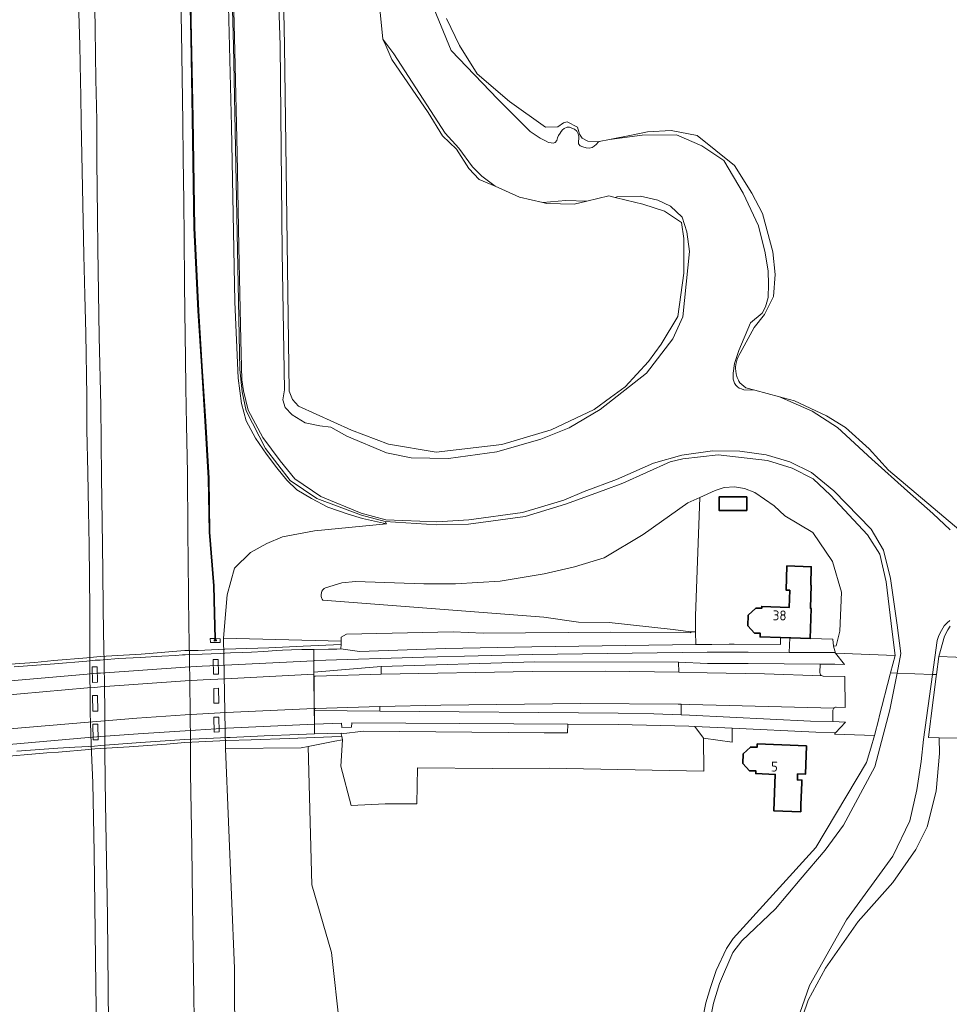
# Model space of a CAD drawing. Header units: metres. Extents: x 140853 to 145288, y 474558 to 480269.
# Tile 85 of 256: x 141107 to 141276, y 477326 to 477505. Entities that reach past the tile are written whole.
import ezdxf
from ezdxf.enums import TextEntityAlignment as Align

# ---------------------------------------------------------------- set-up
doc = ezdxf.new("R2010")
doc.units = ezdxf.units.M
doc.header["$MEASUREMENT"] = 0
for name, color, linetype, lineweight in [('B-WE-GR-BEPLANTING_CULTUUR_BOSPLANTSOEN-G', 90, 'GR-PLANTSOEN', 18), ('B-WE-GR-BOS_GEMENGD-G', 40, 'Continuous', 13), ('B-WE-GR-BOS_LOOF-G', 40, 'Continuous', 13), ('B-WE-GR-GRAS_KRUIDENRIJK-G', 80, 'Continuous', 18), ('B-WE-GR-GROENVOORZIENING-G', 80, 'Continuous', 18), ('B-WE-GW-WATERGANG_INSTEEK-G', 90, 'Continuous', 18), ('B-WE-IE-TERREINAFSCHEIDING_KUNSTMATIG_MUUR-G', 90, 'IE-TERREINAFSCHEIDING-KUNSTMATIG-DICHT', 18), ('B-WE-KW-KUNSTWERK_BRUG-G', 170, 'Continuous', 18), ('B-WE-KW-KUNSTWERK_GELUIDSWERING_SCHERM-G', 170, 'Continuous', 18), ('B-WE-OG-BEBOUWING-G', 7, 'Continuous', 35), ('B-WE-OG-BEBOUWING_HUISNUMMER-T18', 10, 'Continuous', 18), ('B-WE-OG-TERREIN_ERF-G', 7, 'Continuous', 18), ('B-WE-OG-TERREIN_ONBEGROEID-G', 7, 'Continuous', 18), ('B-WE-OG-WATER-G', 130, 'Continuous', 18), ('B-WE-VH-VERHARDING_ASFALT-G', 252, 'Continuous', 18), ('B-WE-VH-VERHARDING_BETON-G', 252, 'Continuous', 18), ('B-WE-VH-VERHARDING_GESLOTEN-G', 7, 'Continuous', 18), ('B-WE-VH-VERHARDING_OPEN-G', 252, 'Continuous', 18), ('B-WE-VH-VERHARDING_STRAATBAKSTEEN-G', 252, 'Continuous', 18), ('B-WE-VH-VERHARDING_TEGEL-G', 252, 'Continuous', 18)]:
    doc.layers.add(name, color=color, linetype=linetype, lineweight=lineweight)
doc.styles.add('NLCS-ISO', font='txt')
doc.linetypes.add('GR-PLANTSOEN', pattern='A,0,[179,NLCS.shx,S=2,R=0,X=0,Y=0],-4', length=4)
doc.linetypes.add('IE-TERREINAFSCHEIDING-KUNSTMATIG-DICHT', pattern='A,8,-1,[82,NLCS.shx,S=0.75,R=90,X=0,Y=0],-1', length=10)

msp = doc.modelspace()

# ---------------------------------------------------------------- linework, layer by layer
at = {"layer": 'B-WE-GR-BEPLANTING_CULTUUR_BOSPLANTSOEN-G', "ltscale": 0.2, "flags": 128}
for points in [[(141230.398, 477417.97), (141233.177, 477419.241), (141234.816, 477419.804), (141236.66, 477419.874), (141238.487, 477419.621), (141240.368, 477418.884), (141243.904, 477416.441), (141245.848, 477414.664), (141250.896, 477411.593), (141254.497, 477406.369), (141256.115, 477400.783), (141255.786, 477393.701), (141255.163, 477391.03), (141254.668, 477390.949), (141254.992, 477389.682), (141265.857, 477389.308), (141265.327, 477393.565), (141264.196, 477402.656), (141263.065, 477407.665), (141260.816, 477411.16), (141254.09, 477418.399), (141250.973, 477421.324), (141247.178, 477423.317), (141242.705, 477424.709), (141233.733, 477425.683), (141227.324, 477425), (141225.015, 477424.436), (141216.395, 477420.559), (141212.842, 477419.252), (141206.014, 477416.739), (141198.668, 477414.486), (141188.402, 477413.116), (141182.652, 477412.996), (141173.271, 477413.579), (141173.506, 477413.172), (141160.466, 477411.931), (141154.636, 477410.838), (141151.781, 477409.6), (141148.803, 477407.958), (141145.901, 477405.144), (141144.563, 477400.294), (141144.341, 477397.473), (141143.944, 477392.429), (141165.274, 477391.905), (141165.299, 477392.625), (141166.235, 477393.172), (141185.627, 477393.552), (141191.087, 477393.363), (141214.186, 477393.534), (141228.787, 477393.392), (141228.697, 477393.602), (141225.556, 477394.006), (141213.912, 477395.255), (141208.393, 477395.364), (141202.101, 477396.272), (141161.963, 477399.308), (141161.832, 477399.492), (141161.702, 477399.769), (141161.632, 477400.067), (141161.625, 477400.373), (141161.682, 477400.674), (141161.8, 477400.957), (141161.974, 477401.209), (141162.197, 477401.419), (141162.458, 477401.579), (141165.404, 477402.477), (141167.856, 477402.699), (141180.276, 477402.282), (141186.037, 477402.313), (141194.146, 477402.797), (141202.122, 477404.123), (141207.67, 477405.393), (141213.045, 477407.002), (141220.076, 477411.266), (141228.213, 477416.971), (141230.398, 477417.97)], [(141230.398, 477417.97), (141228.213, 477416.971), (141220.076, 477411.266), (141213.045, 477407.002), (141207.67, 477405.393), (141202.122, 477404.123), (141194.146, 477402.797), (141186.037, 477402.313), (141180.276, 477402.282), (141167.856, 477402.699), (141165.404, 477402.477), (141162.458, 477401.579), (141162.197, 477401.419), (141161.974, 477401.209), (141161.8, 477400.957), (141161.682, 477400.674), (141161.625, 477400.373), (141161.632, 477400.067), (141161.702, 477399.769), (141161.832, 477399.492), (141161.963, 477399.308), (141202.101, 477396.272), (141208.393, 477395.364), (141213.912, 477395.255), (141225.556, 477394.006), (141228.697, 477393.602), (141229.629, 477393.565), (141229.603, 477396.486), (141230.398, 477417.97)], [(141231.051, 477374.286), (141229.466, 477376.416), (141228.396, 477376.467), (141215.592, 477376.772), (141206.406, 477376.816), (141206.391, 477375.226), (141202.112, 477375.262), (141169.312, 477375.538), (141165.305, 477375.082), (141165.4, 477374.596), (141165.541, 477373.977), (141165.21, 477369.192), (141167.08, 477362.059), (141173.28, 477362.34), (141178.998, 477362.351), (141179.131, 477368.871), (141192.747, 477368.796), (141203.021, 477368.845), (141231.096, 477368.305), (141231.051, 477374.286)]]:
    msp.add_lwpolyline(points, close=True, dxfattribs=at)
at = {"layer": 'B-WE-GR-BOS_GEMENGD-G', "ltscale": 0.2, "flags": 128}
msp.add_lwpolyline([(141275.812, 477394.619), (141275.429, 477393.916), (141274.809, 477392.775), (141273.783, 477389.072), (141279.949, 477388.849)], dxfattribs=at)
at = {"layer": 'B-WE-GR-BOS_LOOF-G', "ltscale": 0.2, "flags": 128}
for points in [[(141154.423, 477527.52), (141154.985, 477500), (141155.867, 477437.255), (141156.423, 477435.735), (141157.543, 477434.568), (141167.183, 477430.177), (141173.889, 477427.629), (141182.501, 477426.193), (141194.469, 477427.577), (141203.403, 477430.274), (141211.214, 477433.949), (141214.187, 477436.142), (141216.815, 477438.08), (141221.104, 477442.649), (141223.357, 477445.783), (141226.386, 477450.809), (141227.508, 477458.66), (141227.504, 477464.989), (141227.085, 477467.892), (141223.954, 477469.931), (141220.031, 477471.234), (141217.039, 477471.956), (141215.036, 477472.44), (141213.867, 477472.722), (141209.873, 477471.739), (141207.601, 477471.18), (141202.631, 477471.34), (141201.899, 477471.511), (141197.648, 477472.501), (141193.211, 477474.453), (141190.361, 477475.707), (141188.476, 477477.703), (141186.199, 477481.189), (141183.673, 477483.643), (141181.074, 477487.828), (141174.471, 477497.466), (141173.374, 477500), (141173.374, 477500), (141172.859, 477501.143), (141172.23, 477507.25)], [(141184.387, 477504.931), (141186.766, 477500.012), (141189.998, 477494.854), (141195.849, 477489.866), (141202.349, 477485.168), (141204.641, 477485.252), (141205.618, 477485.975), (141206.307, 477486.136), (141208.199, 477485.175), (141208.532, 477483.92), (141209.044, 477483.181), (141210.085, 477482.623), (141211.826, 477482.516), (141212.098, 477482.571), (141213.988, 477482.951), (141217.979, 477483.754), (141220.912, 477484.344), (141225.162, 477484.561), (141229.892, 477483.68), (141236.695, 477478.245), (141239.846, 477473.202), (141241.795, 477469.536), (141243.659, 477462.571), (141244.098, 477458.444), (141243.767, 477454.425), (141242.154, 477451.201), (141240.259, 477448.808), (141237.7, 477444.152), (141237.453, 477443.732), (141237.345, 477443.513), (141237.163, 477443.062), (141237.026, 477442.594), (141236.936, 477442.115), (141236.893, 477441.63), (141236.889, 477441.386), (141236.918, 477440.9), (141236.995, 477440.419), (141237.118, 477439.948), (141237.197, 477439.717), (141237.389, 477439.269), (141237.501, 477439.053), (141237.662, 477438.781), (141238.739, 477437.885), (141240.391, 477437.438), (141244.833, 477436.237), (141247.56, 477435.5), (141253.406, 477432.77), (141256.841, 477430.685), (141261.121, 477426.822), (141264.649, 477422.918), (141277.805, 477411.88)], [(141278.503, 477374.297), (141273.866, 477374.356), (141273.92, 477371.502), (141273.321, 477364.675), (141271.664, 477358.201), (141269.612, 477354.093), (141265.458, 477348.098), (141259.115, 477340.986), (141253.237, 477332.515), (141250.088, 477326.695), (141247.175, 477318.161)]]:
    msp.add_lwpolyline(points, dxfattribs=at)
at = {"layer": 'B-WE-GR-GRAS_KRUIDENRIJK-G', "ltscale": 0.2, "flags": 128}
msp.add_lwpolyline([(141144.61, 477516.847), (141145.368, 477485.302), (141145.981, 477453.459), (141146.559, 477439.621), (141147.167, 477435.031), (141148.05, 477431.889), (141149.759, 477428.746), (141151.719, 477425.802), (141153.589, 477423.336), (141155.433, 477421.114), (141157.25, 477419.381), (141159.905, 477417.789), (141162.842, 477416.23), (141166.557, 477414.924), (141169.127, 477414.128), (141173.506, 477413.172), (141173.271, 477413.579), (141168.958, 477414.78), (141160.877, 477417.763), (141156.014, 477421.046), (141151.53, 477426.878), (141148.045, 477433.701), (141147.294, 477437.14), (141146.867, 477441.228), (141145.737, 477500), (141144.766, 477534.666)], dxfattribs=at)
for points in [[(141160.331, 477385.54), (141160.326, 477385.902), (141160.322, 477386.252), (141160.294, 477388.344), (141160.292, 477388.486), (141160.314, 477390.391), (141162.961, 477390.422), (141164.474, 477390.422), (141165.213, 477390.464), (141165.227, 477390.555), (141165.252, 477391.275), (141165.274, 477391.905), (141143.944, 477392.429), (141144.274, 477372.374), (141158.025, 477372.532), (141159.317, 477372.78), (141164.121, 477373.704), (141165.541, 477373.977), (141165.4, 477374.596), (141165.305, 477375.082), (141165.289, 477375.166), (141160.45, 477375.038), (141160.445, 477376.82), (141160.445, 477376.946), (141160.414, 477379.3), (141160.409, 477379.667), (141160.369, 477382.661), (141160.331, 477385.54)], [(141229.629, 477393.565), (141228.697, 477393.602), (141228.787, 477393.392), (141214.186, 477393.534), (141191.087, 477393.363), (141185.627, 477393.552), (141166.235, 477393.172), (141165.299, 477392.625), (141165.274, 477391.905), (141165.252, 477391.275), (141165.227, 477390.555), (141165.213, 477390.464), (141168.616, 477390), (141184.241, 477390.532), (141199.874, 477390.856), (141229.649, 477391.268), (141229.629, 477393.565)], [(141226.55, 477388.078), (141200.424, 477388.105), (141172.525, 477387.317), (141172.518, 477385.88), (141199.959, 477386.37), (141213.261, 477386.426), (141226.562, 477386.278), (141226.55, 477388.078)], [(141227.013, 477380.442), (141226.482, 477380.46), (141208.757, 477380.596), (141183.365, 477380.265), (141172.275, 477380.055), (141172.28, 477379.19), (141215.547, 477378.791), (141222.02, 477378.705), (141227.013, 477378.521), (141227.013, 477380.442)], [(141164.711, 477306.552), (141164.756, 477307.969), (141165.119, 477319.524), (141165.017, 477321.685), (141163.554, 477335.396), (141159.929, 477347.646), (141159.317, 477372.78), (141158.025, 477372.532), (141144.274, 477372.374), (141145.943, 477332.452), (141146.031, 477301.77), (141147.132, 477262.725), (141148.563, 477257.655), (141150.181, 477254.682), (141151.896, 477252.468), (141154.199, 477251.455), (141156.647, 477251.631), (141159.376, 477251.739), (141163.662, 477252.82), (141182.807, 477261.517), (141182.179, 477273.739), (141174.648, 477273.364), (141165.882, 477281.708), (141164.711, 477306.552)]]:
    msp.add_lwpolyline(points, close=True, dxfattribs=at)
at = {"layer": 'B-WE-GR-GROENVOORZIENING-G', "ltscale": 0.2, "flags": 128}
for points in [[(141135.95, 477520.55), (141136.27, 477502.42), (141136.42, 477494.28), (141136.51, 477486.11), (141136.574, 477479.534), (141136.69, 477471.67), (141136.77, 477465.147), (141136.84, 477456.91), (141136.91, 477451.673), (141137.03, 477443.28), (141137.09, 477437.9), (141137.21, 477431.1), (141137.359, 477422.454), (141137.45, 477411.91), (141137.594, 477400.519), (141137.651, 477394.345), (141137.7, 477392.18), (141137.813, 477384.464), (141137.93, 477373.28), (141137.95, 477367.86), (141138.17, 477354.418), (141138.37, 477339.6), (141138.54, 477327.34), (141138.64, 477319.56)], [(141137.79, 477517.504), (141138.114, 477501.468), (141138.396, 477486.825), (141138.696, 477466.92), (141139.434, 477451.863), (141140.073, 477441.834), (141140.709, 477431.822), (141141.311, 477421.497), (141141.465, 477411.68), (141142.241, 477401.954), (141142.372, 477396.892), (141142.489, 477392.342), (141143.305, 477392.322), (141143.294, 477391.645), (141141.582, 477391.655), (141141.496, 477392.366), (141142.339, 477392.346), (141142.222, 477396.889), (141142.091, 477401.946), (141141.316, 477411.66), (141141.162, 477421.481), (141140.559, 477431.813), (141139.923, 477441.824), (141139.285, 477451.854), (141138.546, 477466.915), (141138.246, 477486.823), (141137.964, 477501.465), (141137.64, 477517.501)], [(141146.031, 477301.77), (141145.943, 477332.452), (141144.274, 477372.374), (141143.944, 477392.429), (141144.341, 477397.473), (141144.563, 477400.294), (141145.901, 477405.144), (141148.803, 477407.958), (141151.781, 477409.6), (141154.636, 477410.838), (141160.466, 477411.931), (141173.506, 477413.172), (141169.127, 477414.128), (141166.557, 477414.924), (141162.842, 477416.23), (141159.905, 477417.789), (141157.25, 477419.381), (141155.433, 477421.114), (141153.589, 477423.336), (141151.719, 477425.802), (141149.759, 477428.746), (141148.05, 477431.889), (141147.167, 477435.031), (141146.559, 477439.621), (141145.981, 477453.459), (141145.368, 477485.302), (141144.61, 477516.847)], [(141123.06, 477322.32), (141122.85, 477341.97), (141122.53, 477358.85), (141122.43, 477366.49), (141122.39, 477372.24), (141122.37, 477379.86), (141122.3, 477383.19), (141122.24, 477388.24), (141122.2, 477390.36), (141122.16, 477393.81), (141122.099, 477397.725), (141122.02, 477404.6), (141121.872, 477413.663), (141121.801, 477421.586), (141121.642, 477434.674), (141121.37, 477447.138), (141121.13, 477463.19), (141121.06, 477468.96), (141120.95, 477479.027), (141120.898, 477486.399), (141120.78, 477491.45), (141120.76, 477493.8), (141120.65, 477502.97), (141120.458, 477514.459)], [(141117.62, 477507.91), (141117.81, 477500.04), (141117.96, 477493.48), (141118, 477490.944), (141118.089, 477486.122), (141118.342, 477474.262), (141118.591, 477461.935), (141118.774, 477454.664), (141118.9, 477447.74), (141119.08, 477436.36), (141119.14, 477430.27), (141119.31, 477422.5), (141119.401, 477415.584), (141119.518, 477409.296), (141119.68, 477397.613), (141119.67, 477393.74), (141119.68, 477392.78), (141119.67, 477391.84), (141119.63, 477391), (141119.63, 477389.54), (141119.64, 477388.27), (141119.65, 477386.28), (141119.69, 477381.74), (141119.73, 477378.79), (141119.752, 477377.102), (141119.87, 477373.16), (141119.959, 477371.688), (141120.173, 477366.146), (141120.42, 477353.5), (141120.55, 477343.97), (141120.734, 477329.366), (141121.012, 477313.499)]]:
    msp.add_lwpolyline(points, dxfattribs=at)
for points in [[(141120.986, 477387.243), (141121.028, 477384.416), (141120.125, 477384.399), (141120.083, 477387.227), (141120.986, 477387.243)], [(141142.07, 477388.544), (141142.973, 477388.56), (141143.024, 477385.882), (141142.121, 477385.866), (141142.07, 477388.544)], [(141121.086, 477379.163), (141120.184, 477379.157), (141120.154, 477382.013), (141121.056, 477382.02), (141121.086, 477379.163)], [(141142.15, 477383.32), (141143.042, 477383.327), (141143.074, 477380.66), (141142.171, 477380.644), (141142.15, 477383.32)], [(141121.159, 477373.99), (141120.256, 477373.973), (141120.216, 477376.831), (141121.118, 477376.847), (141121.159, 477373.99)], [(141142.189, 477378.088), (141143.092, 477378.105), (141143.132, 477375.407), (141142.229, 477375.391), (141142.189, 477378.088)]]:
    msp.add_lwpolyline(points, close=True, dxfattribs=at)
at = {"layer": 'B-WE-GW-WATERGANG_INSTEEK-G', "ltscale": 0.2, "flags": 128}
for points in [[(141144.766, 477534.666), (141145.737, 477500), (141146.867, 477441.228), (141147.294, 477437.14), (141148.045, 477433.701), (141151.53, 477426.878), (141156.014, 477421.046), (141160.877, 477417.763), (141168.958, 477414.78), (141173.271, 477413.579), (141182.652, 477412.996), (141188.402, 477413.116), (141198.668, 477414.486), (141206.014, 477416.739), (141212.842, 477419.252), (141216.395, 477420.559), (141225.015, 477424.436), (141227.324, 477425), (141233.733, 477425.683), (141242.705, 477424.709), (141247.178, 477423.317), (141250.973, 477421.324), (141254.09, 477418.399), (141260.816, 477411.16), (141263.065, 477407.665), (141264.196, 477402.656), (141265.327, 477393.565), (141265.857, 477389.308), (141265.032, 477386.125), (141265.032, 477386.125), (141266.199, 477386.084), (141266.906, 477389.668), (141266.188, 477394.766), (141264.984, 477403.29), (141263.727, 477408.427), (141261.505, 477412.196), (141254.71, 477419.185), (141250.645, 477422.53), (141246.756, 477424.454), (141242.411, 477425.706), (141237.645, 477426.391), (141232.691, 477426.457), (141227.128, 477425.639), (141221.957, 477424.225), (141215.269, 477421.208), (141209.424, 477419.029), (141205.674, 477417.48), (141198.221, 477415.265), (141188.445, 477413.893), (141182.637, 477413.522), (141173.386, 477413.938), (141168.938, 477415.092), (141161.569, 477418.169), (141156.87, 477421.367), (141154.222, 477424.602), (141151.05, 477428.846), (141148.41, 477433.825), (141147.575, 477437.344), (141147.235, 477439.306), (141147.051, 477446.528), (141146.679, 477463.438), (141146.39, 477480.477), (141145.975, 477498.994), (141145.504, 477518.679)], [(141153.293, 477527.147), (141154.209, 477500.06), (141154.595, 477462.512), (141154.994, 477437.516), (141154.684, 477435.698), (141155.109, 477434.317), (141156.369, 477432.98), (141158.768, 477431.537), (141161.406, 477430.99), (141163.381, 477430.758), (141166.323, 477429.09), (141173.528, 477426.078), (141177.983, 477425.184), (141184.784, 477425.025), (141193.565, 477426.275), (141201.501, 477428.542), (141206.683, 477430.612), (141212.324, 477433.962), (141220.714, 477440.504), (141225.467, 477446.764), (141227.315, 477450.76), (141228.494, 477462.605), (141228.046, 477466.17), (141227.214, 477468.857), (141225.062, 477470.819), (141222.786, 477471.917), (141219.63, 477472.667), (141215.339, 477472.517), (141215.036, 477472.44), (141217.039, 477471.956), (141220.031, 477471.234), (141223.954, 477469.931), (141227.085, 477467.892), (141227.504, 477464.989), (141227.508, 477458.66), (141226.386, 477450.809), (141223.357, 477445.783), (141221.104, 477442.649), (141216.815, 477438.08), (141214.187, 477436.142), (141211.214, 477433.949), (141203.403, 477430.274), (141194.469, 477427.577), (141182.501, 477426.193), (141173.889, 477427.629), (141167.183, 477430.177), (141157.543, 477434.568), (141156.423, 477435.735), (141155.867, 477437.255), (141154.985, 477500), (141154.423, 477527.52)], [(141181.184, 477509.036), (141185.251, 477499.133), (141193.721, 477490.29), (141199.563, 477484.387), (141201.428, 477483.22), (141201.743, 477482.979), (141202.121, 477482.805), (141202.484, 477482.63), (141202.928, 477482.424), (141203.404, 477482.332), (141203.797, 477482.289), (141204.123, 477482.392), (141204.412, 477482.739), (141204.536, 477483.264), (141204.759, 477483.677), (141205.014, 477484.105), (141205.239, 477484.42), (141205.448, 477484.684), (141205.739, 477484.934), (141206.324, 477485.171), (141206.733, 477485.161), (141207.16, 477485.036), (141207.638, 477484.83), (141208.036, 477484.443), (141208.304, 477483.956), (141208.442, 477483.484), (141208.431, 477483.091), (141208.34, 477482.616), (141208.363, 477482.141), (141208.662, 477481.802), (141209.156, 477481.646), (141209.731, 477481.442), (141210.304, 477481.384), (141210.826, 477481.473), (141211.232, 477481.725), (141211.619, 477482.123), (141211.941, 477482.471), (141212.098, 477482.571), (141211.826, 477482.516), (141210.085, 477482.623), (141209.044, 477483.181), (141208.532, 477483.92), (141208.199, 477485.175), (141206.307, 477486.136), (141205.618, 477485.975), (141204.641, 477485.252), (141202.349, 477485.168), (141195.849, 477489.866), (141189.998, 477494.854), (141186.766, 477500.012), (141184.387, 477504.931)], [(141277.805, 477411.88), (141264.649, 477422.918), (141261.121, 477426.822), (141256.841, 477430.685), (141253.406, 477432.77), (141247.56, 477435.5), (141244.833, 477436.237), (141244.833, 477436.237), (141250.795, 477433.623), (141255.36, 477430.683), (141261.61, 477424.917), (141268.118, 477419.112), (141272.662, 477415.032), (141275.861, 477412.117)], [(141275.777, 477395.613), (141275.307, 477395.237), (141274.771, 477394.651), (141274.252, 477393.805), (141273.81, 477392.942), (141273.449, 477392.018), (141272.605, 477385.861), (141273.365, 477385.835), (141273.783, 477389.072), (141274.809, 477392.775), (141275.429, 477393.916), (141275.812, 477394.619)], [(141231.668, 477320.076), (141232.892, 477326.159), (141233.985, 477329.739), (141236.402, 477335.38), (141238.03, 477337.504), (141244.101, 477343.31), (141248.617, 477348.603), (141253.148, 477353.95), (141256.482, 477358.489), (141262.155, 477369.087), (141264.883, 477379.412), (141266.199, 477386.084), (141265.032, 477386.125), (141264.974, 477385.9), (141262.962, 477378.14), (141262.878, 477377.814), (141262.083, 477374.749), (141261.419, 477372.444), (141260.673, 477369.859), (141251.443, 477354.431), (141236.444, 477337.911), (141235.218, 477336.099), (141233.336, 477332.092), (141232.34, 477329.008), (141231.455, 477326.265), (141230.307, 477320.369)], [(141247.175, 477318.161), (141250.088, 477326.695), (141253.237, 477332.515), (141259.115, 477340.986), (141265.458, 477348.098), (141269.612, 477354.093), (141271.664, 477358.201), (141273.321, 477364.675), (141273.92, 477371.502), (141273.866, 477374.356), (141271.885, 477374.381), (141272.273, 477377.386), (141272.336, 477377.87), (141273.321, 477385.499), (141273.365, 477385.835), (141272.605, 477385.861), (141270.988, 477374.062), (141270.548, 477370.062), (141269.816, 477364.922), (141268.498, 477359.299), (141265.455, 477352.856), (141256.991, 477341.291), (141250.328, 477329.405), (141246.355, 477318.114)]]:
    msp.add_lwpolyline(points, dxfattribs=at)
for points in [[(141174.471, 477497.466), (141181.074, 477487.828), (141183.673, 477483.643), (141186.199, 477481.189), (141188.476, 477477.703), (141190.361, 477475.707), (141193.211, 477474.453), (141190.81, 477476.313), (141189.095, 477478.008), (141186.635, 477481.38), (141184.149, 477484.09), (141174.827, 477498.484), (141172.859, 477501.143), (141173.374, 477500), (141174.471, 477497.466)], [(141213.988, 477482.951), (141219.926, 477483.727), (141226.185, 477483.82), (141230.761, 477481.808), (141234.725, 477479.166), (141238.246, 477473.197), (141241.046, 477467.251), (141242.278, 477462.377), (141242.8, 477459.048), (141242.834, 477456.66), (141242.82, 477454.239), (141242.337, 477452.547), (141241.682, 477451.425), (141239.598, 477449.661), (141237.445, 477444.625), (141236.693, 477442.306), (141236.449, 477440.541), (141236.462, 477439.948), (141236.47, 477439.457), (141236.592, 477439.084), (141236.696, 477438.726), (141236.946, 477438.337), (141237.213, 477438.03), (141237.559, 477437.838), (141237.97, 477437.664), (141238.381, 477437.523), (141240.391, 477437.438), (141238.739, 477437.885), (141237.662, 477438.781), (141237.501, 477439.053), (141237.389, 477439.269), (141237.197, 477439.717), (141237.118, 477439.948), (141236.995, 477440.419), (141236.918, 477440.9), (141236.889, 477441.386), (141236.893, 477441.63), (141236.936, 477442.115), (141237.026, 477442.594), (141237.163, 477443.062), (141237.345, 477443.513), (141237.453, 477443.732), (141237.7, 477444.152), (141240.259, 477448.808), (141242.154, 477451.201), (141243.767, 477454.425), (141244.098, 477458.444), (141243.659, 477462.571), (141241.795, 477469.536), (141239.846, 477473.202), (141236.695, 477478.245), (141229.892, 477483.68), (141225.162, 477484.561), (141220.912, 477484.344), (141217.979, 477483.754), (141213.988, 477482.951)], [(141209.873, 477471.739), (141206.088, 477471.89), (141201.899, 477471.511), (141202.631, 477471.34), (141207.601, 477471.18), (141209.873, 477471.739)]]:
    msp.add_lwpolyline(points, close=True, dxfattribs=at)
at = {"layer": 'B-WE-IE-TERREINAFSCHEIDING_KUNSTMATIG_MUUR-G', "ltscale": 0.2, "flags": 128}
msp.add_lwpolyline([(141142.489, 477392.342), (141142.372, 477396.892), (141142.241, 477401.954), (141141.465, 477411.68), (141141.311, 477421.497), (141140.709, 477431.822), (141140.073, 477441.834), (141139.434, 477451.863), (141138.696, 477466.92), (141138.396, 477486.825), (141138.114, 477501.468), (141137.79, 477517.504), (141137.346, 477534.745), (141136.956, 477550.786), (141136.146, 477566.708), (141135.282, 477582.678), (141133.9, 477598.713), (141132.362, 477614.604), (141130.942, 477628.283), (141130.798, 477628.221), (141132.213, 477614.589), (141133.751, 477598.7), (141135.133, 477582.668), (141135.996, 477566.7), (141136.806, 477550.78), (141137.195, 477534.742), (141137.64, 477517.501), (141137.964, 477501.465), (141138.246, 477486.823), (141138.546, 477466.915), (141139.285, 477451.854), (141139.923, 477441.824), (141140.559, 477431.813), (141141.162, 477421.481), (141141.316, 477411.66), (141142.091, 477401.946), (141142.222, 477396.889), (141142.339, 477392.346), (141142.344, 477392.151), (141142.347, 477392.024), (141142.497, 477392.027), (141142.494, 477392.148), (141142.489, 477392.342)], close=True, dxfattribs=at)
at = {"layer": 'B-WE-KW-KUNSTWERK_BRUG-G', "ltscale": 0.2, "flags": 128}
msp.add_lwpolyline([(141102.185, 477370.77), (141111.864, 477371.589), (141113.963, 477371.722), (141119.49, 477372.225), (141120.58, 477372.324), (141121.679, 477372.39), (141126.779, 477372.696), (141133.576, 477373.198), (141136.895, 477373.494), (141144.51, 477373.84), (141148.923, 477373.996), (141155.921, 477374.208), (141163.59, 477374.513), (141165.4, 477374.596), (141165.305, 477375.082), (141165.289, 477375.166), (141160.45, 477375.038), (141160.445, 477376.82), (141160.445, 477376.946), (141160.294, 477388.344), (141160.294, 477388.344), (141160.292, 477388.486), (141160.314, 477390.391), (141162.961, 477390.422), (141164.474, 477390.422), (141165.213, 477390.464), (141165.227, 477390.555), (141165.252, 477391.275), (141158.413, 477390.973), (141152.134, 477390.681), (141144.151, 477390.409), (141139.335, 477390.217), (141136.916, 477390.163), (141128.978, 477389.528), (141121.54, 477389.081), (141119.1, 477388.883), (141113.131, 477388.4), (141109.682, 477388.034), (141103.342, 477387.578)], dxfattribs=at)
for points in [[(141120.125, 477384.399), (141121.028, 477384.416), (141120.986, 477387.243), (141120.083, 477387.227), (141120.125, 477384.399)], [(141143.024, 477385.882), (141142.973, 477388.56), (141142.07, 477388.544), (141142.121, 477385.866), (141143.024, 477385.882)], [(141120.154, 477382.013), (141120.184, 477379.157), (141121.086, 477379.163), (141121.056, 477382.02), (141120.154, 477382.013)], [(141143.074, 477380.66), (141143.042, 477383.327), (141142.15, 477383.32), (141142.171, 477380.644), (141143.074, 477380.66)], [(141120.216, 477376.831), (141120.256, 477373.973), (141121.159, 477373.99), (141121.118, 477376.847), (141120.216, 477376.831)], [(141143.132, 477375.407), (141143.092, 477378.105), (141142.189, 477378.088), (141142.229, 477375.391), (141143.132, 477375.407)]]:
    msp.add_lwpolyline(points, close=True, dxfattribs=at)
at = {"layer": 'B-WE-KW-KUNSTWERK_GELUIDSWERING_SCHERM-G', "ltscale": 0.2, "flags": 128}
msp.add_lwpolyline([(141142.421, 477392.076), (141142.364, 477394.06), (141142.297, 477396.873), (141142.296, 477396.928), (141142.166, 477401.95), (141142.163, 477401.989), (141141.39, 477411.674), (141141.237, 477421.489), (141140.634, 477431.818), (141139.998, 477441.829), (141139.36, 477451.859), (141138.621, 477466.918), (141138.321, 477486.824), (141138.039, 477501.466), (141137.715, 477517.502)], dxfattribs=at)
at = {"layer": 'B-WE-OG-BEBOUWING-G', "ltscale": 0.2, "flags": 128}
for points in [[(141238.902, 477418.069), (141233.89, 477418.069), (141233.89, 477415.615), (141238.902, 477415.615), (141238.902, 477418.069)], [(141245.047, 477392.552), (141246.713, 477392.5), (141246.94, 477392.493), (141250.404, 477392.385), (141250.575, 477397.845), (141250.472, 477397.848), (141250.603, 477402.055), (141250.521, 477402.058), (141250.625, 477405.394), (141246.198, 477405.533), (141246.061, 477401.149), (141246.718, 477401.128), (141246.621, 477398.023), (141241.631, 477398.179), (141241.621, 477397.87), (141240.574, 477397.903), (141239.169, 477396.583), (141239.109, 477394.666), (141240.342, 477393.353), (141241.352, 477393.322), (141241.332, 477392.669), (141245.047, 477392.552)], [(141249.766, 477372.898), (141240.811, 477373.243), (141240.787, 477372.62), (141239.586, 477372.666), (141238.274, 477371.451), (141238.206, 477369.689), (141239.422, 477368.375), (141240.569, 477368.331), (141240.55, 477367.835), (141244.077, 477367.699), (141243.823, 477361.112), (141248.699, 477360.924), (141248.749, 477362.237), (141248.901, 477366.175), (141248.92, 477366.671), (141248.111, 477366.702), (141248.153, 477367.786), (141249.567, 477367.732), (141249.766, 477372.898)]]:
    msp.add_lwpolyline(points, close=True, dxfattribs=at)
at = {"layer": 'B-WE-OG-TERREIN_ERF-G', "ltscale": 0.2, "flags": 128}
for points in [[(141230.398, 477417.97), (141229.603, 477396.486), (141229.629, 477393.565), (141229.649, 477391.268), (141231.745, 477391.295), (141232.549, 477391.301), (141235.695, 477391.324), (141236.655, 477391.331), (141245.027, 477391.304), (141245.047, 477392.552), (141241.332, 477392.669), (141241.352, 477393.322), (141240.342, 477393.353), (141239.109, 477394.666), (141239.169, 477396.583), (141240.574, 477397.903), (141241.621, 477397.87), (141241.631, 477398.179), (141246.621, 477398.023), (141246.718, 477401.128), (141246.061, 477401.149), (141246.198, 477405.533), (141250.625, 477405.394), (141250.521, 477402.058), (141250.603, 477402.055), (141250.472, 477397.848), (141250.575, 477397.845), (141250.404, 477392.385), (141254.54, 477392.258), (141254.668, 477390.949), (141255.163, 477391.03), (141255.786, 477393.701), (141256.115, 477400.783), (141254.497, 477406.369), (141250.896, 477411.593), (141245.848, 477414.664), (141243.904, 477416.441), (141240.368, 477418.884), (141238.487, 477419.621), (141236.66, 477419.874), (141234.816, 477419.804), (141233.177, 477419.241), (141230.398, 477417.97)], [(141238.902, 477418.069), (141238.902, 477415.615), (141233.89, 477415.615), (141233.89, 477418.069), (141238.902, 477418.069)], [(141250.404, 477392.385), (141246.94, 477392.493), (141246.713, 477392.5), (141246.625, 477389.84), (141252.254, 477389.802), (141254.895, 477389.799), (141254.992, 477389.682), (141254.668, 477390.949), (141254.54, 477392.258), (141250.404, 477392.385)], [(141249.766, 477372.898), (141249.567, 477367.732), (141248.153, 477367.786), (141248.111, 477366.702), (141248.92, 477366.671), (141248.901, 477366.175), (141248.749, 477362.237), (141248.699, 477360.924), (141243.823, 477361.112), (141244.077, 477367.699), (141240.55, 477367.835), (141240.569, 477368.331), (141239.422, 477368.375), (141238.206, 477369.689), (141238.274, 477371.451), (141239.586, 477372.666), (141240.787, 477372.62), (141240.811, 477373.243), (141249.766, 477372.898)]]:
    msp.add_lwpolyline(points, close=True, dxfattribs=at)
msp.add_lwpolyline([(141230.307, 477320.369), (141231.455, 477326.265), (141232.34, 477329.008), (141233.336, 477332.092), (141235.218, 477336.099), (141236.444, 477337.911), (141251.443, 477354.431), (141260.673, 477369.859), (141261.419, 477372.444), (141262.083, 477374.749), (141254.817, 477375.022), (141255.025, 477375.244), (141255.025, 477375.244), (141251.446, 477375.365), (141236.233, 477376.092), (141236.243, 477373.535), (141231.051, 477374.286), (141231.096, 477368.305), (141203.021, 477368.845), (141192.747, 477368.796), (141179.131, 477368.871), (141178.998, 477362.351), (141173.28, 477362.34), (141167.08, 477362.059), (141165.21, 477369.192), (141165.541, 477373.977), (141164.121, 477373.704), (141159.317, 477372.78), (141159.929, 477347.646), (141163.554, 477335.396), (141165.017, 477321.685)], dxfattribs=at)
at = {"layer": 'B-WE-OG-TERREIN_ONBEGROEID-G', "ltscale": 0.2, "flags": 128}
msp.add_lwpolyline([(141264.974, 477385.9), (141265.032, 477386.125), (141265.857, 477389.308), (141254.992, 477389.682), (141256.653, 477387.673), (141254.891, 477387.719), (141252.232, 477387.722), (141252.193, 477386.174), (141252.193, 477386.174, 0.3525885), (141252.615, 477385.58), (141252.615, 477385.58), (141252.796, 477385.559), (141256.692, 477385.462), (141256.79, 477379.855), (141255.159, 477379.915), (141255.159, 477379.915, 0.204515), (141254.694, 477379.696), (141254.694, 477379.696), (141254.536, 477379.333), (141254.534, 477377.28), (141256.837, 477377.172), (141255.025, 477375.244), (141254.817, 477375.022), (141262.083, 477374.749), (141262.878, 477377.814), (141262.962, 477378.14), (141264.974, 477385.9)], format="xyb", close=True, dxfattribs=at)
msp.add_lwpolyline([(141277.929, 477384.935), (141277.931, 477386.718), (141278.071, 477386.849), (141278.265, 477387.024), (141279.949, 477388.849), (141273.783, 477389.072), (141273.365, 477385.835), (141273.321, 477385.499), (141272.336, 477377.87), (141272.273, 477377.386), (141271.885, 477374.381), (141273.866, 477374.356), (141278.503, 477374.297), (141279.561, 477374.284), (141279.485, 477374.489), (141278.679, 477375.225), (141277.446, 477376.351), (141277.685, 477376.684), (141277.662, 477379.084), (141277.929, 477384.935)], close=True, dxfattribs=at)
at = {"layer": 'B-WE-OG-WATER-G', "ltscale": 0.2, "flags": 128}
for points in [[(141172.23, 477507.25), (141172.859, 477501.143), (141172.859, 477501.143), (141174.827, 477498.484), (141184.149, 477484.09), (141186.635, 477481.38), (141189.095, 477478.008), (141190.81, 477476.313), (141193.211, 477474.453), (141197.648, 477472.501), (141201.899, 477471.511), (141206.088, 477471.89), (141209.873, 477471.739), (141213.867, 477472.722), (141215.036, 477472.44), (141215.339, 477472.517), (141219.63, 477472.667), (141222.786, 477471.917), (141225.062, 477470.819), (141227.214, 477468.857), (141228.046, 477466.17), (141228.494, 477462.605), (141227.315, 477450.76), (141225.467, 477446.764), (141220.714, 477440.504), (141212.324, 477433.962), (141206.683, 477430.612), (141201.501, 477428.542), (141193.565, 477426.275), (141184.784, 477425.025), (141177.983, 477425.184), (141173.528, 477426.078), (141166.323, 477429.09), (141163.381, 477430.758), (141161.406, 477430.99), (141158.768, 477431.537), (141156.369, 477432.98), (141155.109, 477434.317), (141154.684, 477435.698), (141154.994, 477437.516), (141154.595, 477462.512), (141154.209, 477500.06), (141153.293, 477527.147)], [(141145.504, 477518.679), (141145.975, 477498.994), (141146.39, 477480.477), (141146.679, 477463.438), (141147.051, 477446.528), (141147.235, 477439.306), (141147.575, 477437.344), (141148.41, 477433.825), (141151.05, 477428.846), (141154.222, 477424.602), (141156.87, 477421.367), (141161.569, 477418.169), (141168.938, 477415.092), (141173.386, 477413.938), (141182.637, 477413.522), (141188.445, 477413.893), (141198.221, 477415.265), (141205.674, 477417.48), (141209.424, 477419.029), (141215.269, 477421.208), (141221.957, 477424.225), (141227.128, 477425.639), (141232.691, 477426.457), (141237.645, 477426.391), (141242.411, 477425.706), (141246.756, 477424.454), (141250.645, 477422.53), (141254.71, 477419.185), (141261.505, 477412.196), (141263.727, 477408.427), (141264.984, 477403.29), (141266.188, 477394.766), (141266.906, 477389.668), (141266.199, 477386.084), (141272.605, 477385.861), (141273.449, 477392.018), (141273.81, 477392.942), (141274.252, 477393.805), (141274.771, 477394.651), (141275.307, 477395.237), (141275.777, 477395.613)], [(141275.861, 477412.117), (141272.662, 477415.032), (141268.118, 477419.112), (141261.61, 477424.917), (141255.36, 477430.683), (141250.795, 477433.623), (141244.833, 477436.237), (141240.391, 477437.438), (141238.381, 477437.523), (141237.97, 477437.664), (141237.559, 477437.838), (141237.213, 477438.03), (141236.946, 477438.337), (141236.696, 477438.726), (141236.592, 477439.084), (141236.47, 477439.457), (141236.462, 477439.948), (141236.449, 477440.541), (141236.693, 477442.306), (141237.445, 477444.625), (141239.598, 477449.661), (141241.682, 477451.425), (141242.337, 477452.547), (141242.82, 477454.239), (141242.834, 477456.66), (141242.8, 477459.048), (141242.278, 477462.377), (141241.046, 477467.251), (141238.246, 477473.197), (141234.725, 477479.166), (141230.761, 477481.808), (141226.185, 477483.82), (141219.926, 477483.727), (141213.988, 477482.951), (141212.098, 477482.571), (141211.941, 477482.471), (141211.619, 477482.123), (141211.232, 477481.725), (141210.826, 477481.473), (141210.304, 477481.384), (141209.731, 477481.442), (141209.156, 477481.646), (141208.662, 477481.802), (141208.363, 477482.141), (141208.34, 477482.616), (141208.431, 477483.091), (141208.442, 477483.484), (141208.304, 477483.956), (141208.036, 477484.443), (141207.638, 477484.83), (141207.16, 477485.036), (141206.733, 477485.161), (141206.324, 477485.171), (141205.739, 477484.934), (141205.448, 477484.684), (141205.239, 477484.42), (141205.014, 477484.105), (141204.759, 477483.677), (141204.536, 477483.264), (141204.412, 477482.739), (141204.123, 477482.392), (141203.797, 477482.289), (141203.404, 477482.332), (141202.928, 477482.424), (141202.484, 477482.63), (141202.121, 477482.805), (141201.743, 477482.979), (141201.428, 477483.22), (141199.563, 477484.387), (141193.721, 477490.29), (141185.251, 477499.133), (141181.184, 477509.036)], [(141246.355, 477318.114), (141250.328, 477329.405), (141256.991, 477341.291), (141265.455, 477352.856), (141268.498, 477359.299), (141269.816, 477364.922), (141270.548, 477370.062), (141270.988, 477374.062), (141272.605, 477385.861), (141266.199, 477386.084), (141264.883, 477379.412), (141262.155, 477369.087), (141256.482, 477358.489), (141253.148, 477353.95), (141248.617, 477348.603), (141244.101, 477343.31), (141238.03, 477337.504), (141236.402, 477335.38), (141233.985, 477329.739), (141232.892, 477326.159), (141231.668, 477320.076)]]:
    msp.add_lwpolyline(points, dxfattribs=at)
at = {"layer": 'B-WE-VH-VERHARDING_ASFALT-G', "ltscale": 0.2, "flags": 128}
for points in [[(141103.127, 477384.49), (141119.2, 477385.902), (141120.322, 477386.001), (141120.954, 477386.047), (141121.586, 477386.093), (141136.968, 477387.158), (141136.968, 477387.158), (141140.044, 477387.357), (141144.19, 477387.559), (141160.294, 477388.344), (141160.292, 477388.486), (141160.314, 477390.391), (141158.158, 477390.355), (141156.291, 477390.285), (141154.639, 477390.232), (141153.572, 477390.189), (141151.224, 477390.035), (141149.002, 477389.897), (141147.401, 477389.857), (141145.203, 477389.782), (141144.16, 477389.701), (141143.325, 477389.636), (141140.034, 477389.556), (141137.494, 477389.45), (141136.951, 477389.421), (141136.453, 477389.395), (141135.209, 477389.298), (141132.707, 477389.167), (141128.822, 477388.924), (141124.91, 477388.719), (141122.08, 477388.468), (141121.548, 477388.45), (141120.632, 477388.418), (141119.131, 477388.261), (141113.263, 477387.77), (141105.925, 477387.207)], [(141102.956, 477381.982), (141119.253, 477383.389), (141120.502, 477383.497), (141121.05, 477383.543), (141121.598, 477383.589), (141136.968, 477384.667), (141140.227, 477384.845), (141144.248, 477385.056), (141144.248, 477385.056), (141160.326, 477385.902), (141160.294, 477388.344), (141144.19, 477387.559), (141140.044, 477387.357), (141136.968, 477387.158), (141121.586, 477386.093), (141120.954, 477386.047), (141120.322, 477386.001), (141119.2, 477385.902), (141103.127, 477384.49)], [(141105.161, 477375.977), (141119.383, 477377.198), (141121.626, 477377.38), (141128.18, 477377.895), (141136.969, 477378.487), (141144.389, 477378.921), (141160.409, 477379.66), (141160.326, 477385.902), (141160.326, 477385.902), (141144.248, 477385.056), (141140.227, 477384.845), (141136.968, 477384.667), (141121.598, 477383.589), (141121.05, 477383.543), (141120.502, 477383.497), (141119.253, 477383.389), (141102.956, 477381.982)], [(141105.015, 477373.142), (141119.442, 477374.394), (141121.642, 477374.563), (141128.412, 477375.05), (141136.961, 477375.625), (141136.961, 477375.625), (141144.458, 477376.067), (141160.445, 477376.82), (141160.445, 477376.946), (141160.409, 477379.66), (141144.389, 477378.921), (141136.969, 477378.487), (141128.18, 477377.895), (141121.626, 477377.38), (141119.383, 477377.198), (141105.161, 477375.977)], [(141106.404, 477371.899), (141113.832, 477372.442), (141116.94, 477372.648), (141119.478, 477372.781), (141120.499, 477372.834), (141121.67, 477372.929), (141128.836, 477373.509), (141136.918, 477374.038), (141136.918, 477374.038), (141143.383, 477374.355), (141144.519, 477374.384), (141145.102, 477374.399), (141151.281, 477374.7), (141157.53, 477374.961), (141160.45, 477375.038), (141160.445, 477376.82), (141144.458, 477376.067), (141136.961, 477375.625), (141128.412, 477375.05), (141121.642, 477374.563), (141119.442, 477374.394), (141105.015, 477373.142)]]:
    msp.add_lwpolyline(points, dxfattribs=at)
msp.add_lwpolyline([(141255.159, 477379.915), (141256.79, 477379.855), (141256.692, 477385.462), (141252.796, 477385.559), (141252.615, 477385.58), (141242.162, 477385.926), (141231.706, 477386.167), (141226.562, 477386.278), (141213.261, 477386.426), (141199.959, 477386.37), (141172.518, 477385.88), (141160.594, 477385.558), (141160.331, 477385.54), (141160.369, 477382.661), (141160.409, 477379.667), (141160.681, 477379.684), (141172.275, 477380.055), (141183.365, 477380.265), (141208.757, 477380.596), (141226.482, 477380.46), (141227.013, 477380.442), (141228.563, 477380.389), (141254.694, 477379.696), (141254.694, 477379.696, -0.204515), (141255.159, 477379.915)], format="xyb", close=True, dxfattribs=at)
at = {"layer": 'B-WE-VH-VERHARDING_BETON-G', "ltscale": 0.2, "flags": 128}
for points in [[(141200.424, 477388.105), (141226.55, 477388.078), (141231.765, 477387.807), (141239.187, 477387.813), (141252.232, 477387.722), (141254.891, 477387.719), (141256.653, 477387.673), (141254.992, 477389.682), (141254.895, 477389.799), (141252.254, 477389.802), (141246.625, 477389.84), (141239.195, 477389.893), (141231.749, 477389.887), (141200.006, 477389.451), (141180.263, 477388.996), (141160.525, 477388.355), (141160.294, 477388.344), (141160.322, 477386.252), (141172.525, 477387.317), (141200.424, 477388.105)], [(141228.489, 477378.467), (141227.013, 477378.521), (141222.02, 477378.705), (141215.547, 477378.791), (141172.28, 477379.19), (141160.414, 477379.3), (141160.445, 477376.946), (141160.445, 477376.82), (141165.354, 477376.999), (141165.376, 477376.241), (141167.171, 477376.293), (141167.19, 477377.082), (141206.406, 477376.816), (141215.592, 477376.772), (141228.396, 477376.467), (141229.466, 477376.416), (141236.233, 477376.092), (141251.446, 477375.365), (141255.025, 477375.244), (141256.837, 477377.172), (141254.534, 477377.28), (141250.493, 477377.361), (141228.489, 477378.467)]]:
    msp.add_lwpolyline(points, close=True, dxfattribs=at)
at = {"layer": 'B-WE-VH-VERHARDING_GESLOTEN-G', "ltscale": 0.2, "flags": 128}
for points in [[(141138.64, 477319.56), (141138.54, 477327.34), (141138.37, 477339.6), (141138.17, 477354.418), (141137.95, 477367.86), (141137.93, 477373.28), (141137.813, 477384.464), (141137.7, 477392.18), (141137.651, 477394.345), (141137.594, 477400.519), (141137.45, 477411.91), (141137.359, 477422.454), (141137.21, 477431.1), (141137.09, 477437.9), (141137.03, 477443.28), (141136.91, 477451.673), (141136.84, 477456.91), (141136.77, 477465.147), (141136.69, 477471.67), (141136.574, 477479.534), (141136.51, 477486.11), (141136.42, 477494.28), (141136.27, 477502.42), (141135.95, 477520.55)], [(141120.458, 477514.459), (141120.65, 477502.97), (141120.76, 477493.8), (141120.78, 477491.45), (141120.898, 477486.399), (141120.95, 477479.027), (141121.06, 477468.96), (141121.13, 477463.19), (141121.37, 477447.138), (141121.642, 477434.674), (141121.801, 477421.586), (141121.872, 477413.663), (141122.02, 477404.6), (141122.099, 477397.725), (141122.16, 477393.81), (141122.2, 477390.36), (141122.24, 477388.24), (141122.3, 477383.19), (141122.37, 477379.86), (141122.39, 477372.24), (141122.43, 477366.49), (141122.53, 477358.85), (141122.85, 477341.97), (141123.06, 477322.32)], [(141121.012, 477313.499), (141120.734, 477329.366), (141120.55, 477343.97), (141120.42, 477353.5), (141120.173, 477366.146), (141119.959, 477371.688), (141119.87, 477373.16), (141119.752, 477377.102), (141119.73, 477378.79), (141119.69, 477381.74), (141119.65, 477386.28), (141119.64, 477388.27), (141119.63, 477389.54), (141119.63, 477391), (141119.67, 477391.84), (141119.68, 477392.78), (141119.67, 477393.74), (141119.68, 477397.613), (141119.518, 477409.296), (141119.401, 477415.584), (141119.31, 477422.5), (141119.14, 477430.27), (141119.08, 477436.36), (141118.9, 477447.74), (141118.774, 477454.664), (141118.591, 477461.935), (141118.342, 477474.262), (141118.089, 477486.122), (141118, 477490.944), (141117.96, 477493.48), (141117.81, 477500.04), (141117.62, 477507.91)], [(141105.925, 477387.207), (141113.263, 477387.77), (141119.131, 477388.261), (141119.131, 477388.261), (141120.632, 477388.418), (141121.548, 477388.45), (141122.08, 477388.468), (141124.91, 477388.719), (141128.822, 477388.924), (141132.707, 477389.167), (141135.209, 477389.298), (141136.453, 477389.395), (141136.951, 477389.421), (141137.494, 477389.45), (141140.034, 477389.556), (141143.325, 477389.636), (141144.16, 477389.701), (141145.203, 477389.782), (141147.401, 477389.857), (141149.002, 477389.897), (141151.224, 477390.035), (141153.572, 477390.189), (141154.639, 477390.232), (141156.291, 477390.285), (141158.158, 477390.355), (141160.314, 477390.391), (141162.961, 477390.422), (141164.474, 477390.422), (141165.213, 477390.464), (141165.227, 477390.555), (141165.252, 477391.275), (141158.413, 477390.973), (141152.134, 477390.681), (141144.151, 477390.409), (141139.335, 477390.217), (141136.916, 477390.163), (141128.978, 477389.528), (141121.54, 477389.081), (141119.1, 477388.883), (141113.131, 477388.4), (141109.682, 477388.034), (141103.342, 477387.578)], [(141102.185, 477370.77), (141111.864, 477371.589), (141113.963, 477371.722), (141119.49, 477372.225), (141120.58, 477372.324), (141121.679, 477372.39), (141126.779, 477372.696), (141133.576, 477373.198), (141136.895, 477373.494), (141136.895, 477373.494), (141144.51, 477373.84), (141148.923, 477373.996), (141155.921, 477374.208), (141163.59, 477374.513), (141165.4, 477374.596), (141165.305, 477375.082), (141165.289, 477375.166), (141160.45, 477375.038), (141157.53, 477374.961), (141151.281, 477374.7), (141145.102, 477374.399), (141144.519, 477374.384), (141143.383, 477374.355), (141136.918, 477374.038), (141128.836, 477373.509), (141121.67, 477372.929), (141120.499, 477372.834), (141119.478, 477372.781), (141116.94, 477372.648), (141113.832, 477372.442), (141106.404, 477371.899)]]:
    msp.add_lwpolyline(points, dxfattribs=at)
for points in [[(141142.489, 477392.342), (141142.494, 477392.148), (141142.639, 477392.146), (141142.651, 477391.936), (141142.227, 477391.914), (141142.217, 477392.153), (141142.344, 477392.151), (141142.339, 477392.346), (141141.496, 477392.366), (141141.582, 477391.655), (141143.294, 477391.645), (141143.305, 477392.322), (141142.489, 477392.342)], [(141142.494, 477392.148), (141142.497, 477392.027), (141142.347, 477392.024), (141142.344, 477392.151), (141142.217, 477392.153), (141142.227, 477391.914), (141142.651, 477391.936), (141142.639, 477392.146), (141142.494, 477392.148)]]:
    msp.add_lwpolyline(points, close=True, dxfattribs=at)
at = {"layer": 'B-WE-VH-VERHARDING_OPEN-G', "ltscale": 0.2, "flags": 128}
for points in [[(141172.525, 477387.317), (141160.322, 477386.252), (141160.326, 477385.902), (141160.331, 477385.54), (141160.594, 477385.558), (141172.518, 477385.88), (141172.525, 477387.317)], [(141172.275, 477380.055), (141160.681, 477379.684), (141160.409, 477379.667), (141160.414, 477379.3), (141172.28, 477379.19), (141172.275, 477380.055)]]:
    msp.add_lwpolyline(points, close=True, dxfattribs=at)
at = {"layer": 'B-WE-VH-VERHARDING_STRAATBAKSTEEN-G', "ltscale": 0.2, "flags": 128}
msp.add_lwpolyline([(141252.232, 477387.722), (141239.187, 477387.813), (141231.765, 477387.807), (141226.55, 477388.078), (141226.562, 477386.278), (141231.706, 477386.167), (141242.162, 477385.926), (141252.615, 477385.58), (141252.615, 477385.58, -0.3525885), (141252.193, 477386.174), (141252.193, 477386.174), (141252.232, 477387.722)], format="xyb", close=True, dxfattribs=at)
for points in [[(141254.694, 477379.696), (141228.563, 477380.389), (141227.013, 477380.442), (141227.013, 477378.521), (141228.489, 477378.467), (141250.493, 477377.361), (141254.534, 477377.28), (141254.536, 477379.333), (141254.694, 477379.696)], [(141236.233, 477376.092), (141229.466, 477376.416), (141231.051, 477374.286), (141236.243, 477373.535), (141236.233, 477376.092)]]:
    msp.add_lwpolyline(points, close=True, dxfattribs=at)
at = {"layer": 'B-WE-VH-VERHARDING_TEGEL-G', "ltscale": 0.2, "flags": 128}
for points in [[(141246.713, 477392.5), (141245.047, 477392.552), (141245.027, 477391.304), (141236.655, 477391.331), (141235.695, 477391.324), (141232.549, 477391.301), (141231.745, 477391.295), (141229.649, 477391.268), (141199.874, 477390.856), (141184.241, 477390.532), (141168.616, 477390), (141165.213, 477390.464), (141164.474, 477390.422), (141162.961, 477390.422), (141160.314, 477390.391), (141160.292, 477388.486), (141160.294, 477388.344), (141160.525, 477388.355), (141180.263, 477388.996), (141200.006, 477389.451), (141231.749, 477389.887), (141239.195, 477389.893), (141246.625, 477389.84), (141246.713, 477392.5)], [(141206.406, 477376.816), (141167.19, 477377.082), (141167.171, 477376.293), (141165.376, 477376.241), (141165.354, 477376.999), (141160.445, 477376.82), (141160.45, 477375.038), (141165.289, 477375.166), (141165.305, 477375.082), (141169.312, 477375.538), (141202.112, 477375.262), (141206.391, 477375.226), (141206.406, 477376.816)]]:
    msp.add_lwpolyline(points, close=True, dxfattribs=at)

# ---------------------------------------------------------------- texts
at = {"layer": 'B-WE-OG-BEBOUWING_HUISNUMMER-T18', "style": 'NLCS-ISO'}
for s, rotation, p in [('38', 359.1, (141244.885, 477396.559)), ('5', 357.3, (141243.937, 477369.12))]:
    msp.add_text(s, height=1.8, rotation=rotation, dxfattribs=at).set_placement(p, align=Align.MIDDLE_CENTER)

doc.saveas('drawing.dxf')
